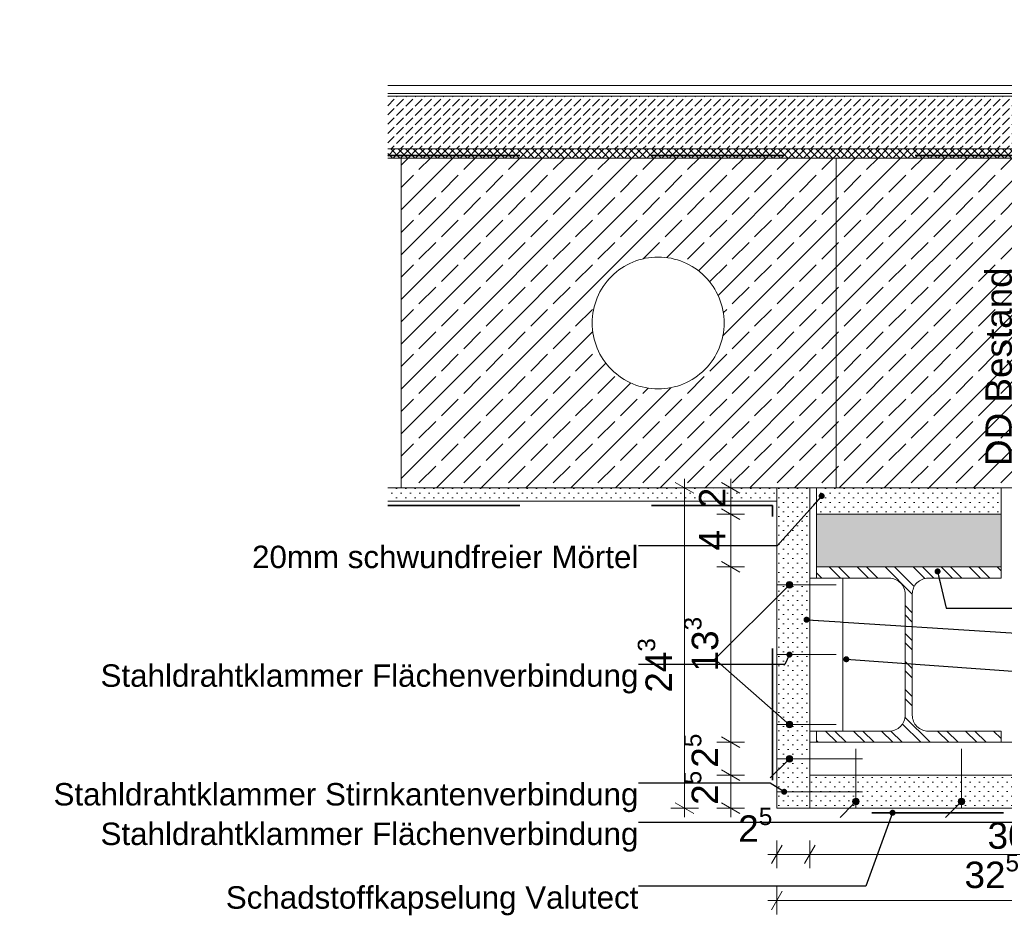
# Model space of a CAD drawing. Header units: metres. Extents: x 0 to 114, y 1 to 7.
# Tile 49 of 50: x 112.998 to 113.745, y 1.359 to 2.039. Entities that reach past the tile are written whole.
import ezdxf

# ---------------------------------------------------------------- set-up
doc = ezdxf.new("R2010")
doc.units = ezdxf.units.M
doc.header["$MEASUREMENT"] = 0
doc.linetypes.add('Strichlinie eng', pattern=[0.023, 0.015, -0.008])
doc.linetypes.add('Wipeout_Contour', pattern=[1, 0, -1])
for name, color, linetype in [('152 - Bemaßung_ Beschriftung.Ausbau', 7, 'Continuous'), ('301 - Elemente.Linie', 7, 'Continuous'), ('603 - Struktur.Bodenplatte_ Decke Roh', 7, 'Continuous'), ('650 - Abdeckung.Fußboden Aufbau', 7, 'Continuous'), ('653 - Abdeckung.TB Verkofferung', 7, 'Continuous'), ('Neubau_608 - Struktur.Träger', 7, 'Continuous'), ('Neubau_653 - Abdeckung.TB Verkofferung', 7, 'Continuous')]:
    doc.layers.add(name, color=color, linetype=linetype)
doc.styles.add('ERSTELLTER_STIL_1', font='txt')
doc.dimstyles.new('ERSTELLTER_STIL__1', dxfattribs={"dimtxt": 0.02, "dimasz": 0.01064, "dimexe": 0.18, "dimexo": 0.0625, "dimgap": 0, "dimtad": 1, "dimtih": 1, "dimtoh": 1, "dimzin": 0, "dimdsep": 46, "dimtxsty": 'ERSTELLTER_STIL_1', "dimblk": 'ARROWHEAD_2', "dimblk1": 'ARROWHEAD_2', "dimblk2": 'ARROWHEAD_2', "dimcen": 0.09, "dimse1": 1, "dimse2": 1, "dimclrd": 7, "dimclre": 7, "dimclrt": 7, "dimazin": 0, "dimtfac": 1, "dimtdec": 4, "dimtmove": 0, "dimatfit": 3, "dimfxl": 1, "dimtolj": 1, "dimtzin": 0, "dimarcsym": 0})
doc.dimstyles.new('ERSTELLTER_STIL__2', dxfattribs={"dimtxt": 0.02, "dimasz": 0.01064, "dimexe": 0.18, "dimexo": 0.0625, "dimgap": 0, "dimtad": 1, "dimzin": 0, "dimdsep": 46, "dimtxsty": 'ERSTELLTER_STIL_1', "dimblk": 'ARROWHEAD_2', "dimblk1": 'ARROWHEAD_2', "dimblk2": 'ARROWHEAD_2', "dimcen": 0.09, "dimse1": 1, "dimse2": 1, "dimclrd": 7, "dimclre": 7, "dimclrt": 7, "dimazin": 0, "dimtfac": 1, "dimtdec": 4, "dimtmove": 0, "dimatfit": 3, "dimfxl": 1, "dimtolj": 1, "dimtzin": 0, "dimarcsym": 0})
doc.dimstyles.new('ERSTELLTER_STIL__3', dxfattribs={"dimtxt": 0.18, "dimasz": 0.00912, "dimexe": 0.18, "dimexo": 0.0625, "dimgap": 0, "dimtad": 0, "dimtih": 1, "dimtoh": 1, "dimdec": 4, "dimzin": 0, "dimdsep": 46, "dimcen": 0.09, "dimadec": 0, "dimazin": 0, "dimtfac": 1, "dimtdec": 4, "dimtmove": 0, "dimatfit": 3, "dimldrblk": 'ARROWHEAD_11', "dimfxl": 1, "dimtolj": 1, "dimtzin": 0, "dimarcsym": 0})
doc.dimstyles.new('ERSTELLTER_STIL__4', dxfattribs={"dimtxt": 0.02, "dimasz": 0.01064, "dimexe": 0.18, "dimexo": 0.0625, "dimgap": 0, "dimtad": 1, "dimzin": 0, "dimdsep": 46, "dimtxsty": 'ERSTELLTER_STIL_1', "dimblk": 'ARROWHEAD_2', "dimblk1": 'ARROWHEAD_2', "dimblk2": 'ARROWHEAD_2', "dimcen": 0.09, "dimse1": 1, "dimse2": 1, "dimclrd": 7, "dimclre": 7, "dimclrt": 7, "dimazin": 0, "dimtfac": 1, "dimtdec": 4, "dimtmove": 2, "dimatfit": 3, "dimfxl": 1, "dimtolj": 1, "dimtzin": 0, "dimarcsym": 0})
pattern_1 = [(45, (66.6573394, -8.0105714), (-0.0035355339, 0.0035355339), [0, -0.005])]
pattern_2 = [(45, (66.65734, -8.010571), (-0.016970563, 0.016970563), []), (45, (66.648854, -8.002086), (-0.016970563, 0.016970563), [0.018, -0.006])]

# ---------------------------------------------------------------- blocks, each defined once
blk = doc.blocks.new('*D218', base_point=(66.65734, -8.01057))
at = {"layer": '152 - Bemaßung_ Beschriftung.Ausbau', "color": 7, "linetype": 'Continuous', "lineweight": 5}
for p, q in [((113.54784, 1.46643), (113.52684, 1.46643)), ((113.53034, 1.47047), (113.54434, 1.46239)), ((113.53734, 1.44143), (113.53734, 1.46643)), ((113.54784, 1.44143), (113.52684, 1.44143)), ((113.53034, 1.44547), (113.54434, 1.43739)), ((113.53734, 1.43458), (113.53734, 1.44143))]:
    blk.add_line(p, q, dxfattribs=at)
at = {"layer": '152 - Bemaßung_ Beschriftung.Ausbau', "color": 7, "lineweight": 5, "insert": (113.53356, 1.44401), "char_height": 0.02, "attachment_point": 7, "rotation": 90, "style": 'ERSTELLTER_STIL_1'}
blk.add_mtext('\\A1;{\\pql;\\fArial|b0|i0|c0|p38;2\\fArial|b0|i0|c0|p38;\\A1{\\H.66x;\\S5^  ;}}', dxfattribs=at)
blk = doc.blocks.new('ARROWHEAD_2')
at = {"color": 0, "linetype": 'Continuous', "lineweight": 0}
for p, q in [((0, 0), (-1, 0)), ((-0.378, -0.655), (0.378, 0.655))]:
    blk.add_line(p, q, dxfattribs=at)
blk = doc.blocks.new('*D219', base_point=(66.65734, -8.01057))
at = {"layer": '152 - Bemaßung_ Beschriftung.Ausbau', "color": 7, "linetype": 'Continuous', "lineweight": 5}
for p, q in [((113.53034, 1.49547), (113.54434, 1.48739)), ((113.54784, 1.49143), (113.52684, 1.49143)), ((113.53734, 1.46643), (113.53734, 1.49143)), ((113.54784, 1.46643), (113.52684, 1.46643)), ((113.53034, 1.47047), (113.54434, 1.46239))]:
    blk.add_line(p, q, dxfattribs=at)
at = {"layer": '152 - Bemaßung_ Beschriftung.Ausbau', "color": 7, "lineweight": 5, "insert": (113.53356, 1.47217), "char_height": 0.02, "attachment_point": 7, "rotation": 90, "style": 'ERSTELLTER_STIL_1'}
blk.add_mtext('\\A1;{\\pql;\\fArial|b0|i0|c0|p38;2\\fArial|b0|i0|c0|p38;\\A1{\\H.66x;\\S5^  ;}}', dxfattribs=at)
blk = doc.blocks.new('*D220', base_point=(66.65734, -8.01057))
at = {"layer": '152 - Bemaßung_ Beschriftung.Ausbau', "color": 7, "linetype": 'Continuous', "lineweight": 5}
for p, q in [((113.53034, 1.62847), (113.54434, 1.62039)), ((113.54784, 1.62443), (113.52684, 1.62443)), ((113.53734, 1.49143), (113.53734, 1.62443)), ((113.53034, 1.49547), (113.54434, 1.48739)), ((113.54784, 1.49143), (113.52684, 1.49143))]:
    blk.add_line(p, q, dxfattribs=at)
at = {"layer": '152 - Bemaßung_ Beschriftung.Ausbau', "color": 7, "lineweight": 5, "insert": (113.53368, 1.54522), "char_height": 0.02, "attachment_point": 7, "rotation": 90, "style": 'ERSTELLTER_STIL_1'}
blk.add_mtext('\\A1;{\\pql;\\fArial|b0|i0|c0|p38;13\\fArial|b0|i0|c0|p38;\\A1{\\H.66x;\\S3^  ;}}', dxfattribs=at)
blk = doc.blocks.new('*D221', base_point=(66.65734, -8.01057))
at = {"layer": '152 - Bemaßung_ Beschriftung.Ausbau', "color": 7, "linetype": 'Continuous', "lineweight": 5}
for p, q in [((113.53034, 1.66847), (113.54434, 1.66039)), ((113.54784, 1.66443), (113.52684, 1.66443)), ((113.53734, 1.62443), (113.53734, 1.66443)), ((113.53034, 1.62847), (113.54434, 1.62039)), ((113.54784, 1.62443), (113.52684, 1.62443))]:
    blk.add_line(p, q, dxfattribs=at)
at = {"layer": '152 - Bemaßung_ Beschriftung.Ausbau', "color": 7, "lineweight": 5, "insert": (113.53334, 1.63684), "char_height": 0.02, "attachment_point": 7, "rotation": 90, "style": 'ERSTELLTER_STIL_1'}
blk.add_mtext('\\A1;{\\pql;\\fArial|b0|i0|c0|p38;4}', dxfattribs=at)
blk = doc.blocks.new('*D222', base_point=(66.65734, -8.01057))
at = {"layer": '152 - Bemaßung_ Beschriftung.Ausbau', "color": 7, "linetype": 'Continuous', "lineweight": 5}
for p, q in [((113.54434, 1.68039), (113.53034, 1.68847)), ((113.53734, 1.68443), (113.53734, 1.69127)), ((113.54784, 1.68443), (113.52684, 1.68443)), ((113.53734, 1.66443), (113.53734, 1.68443)), ((113.53034, 1.66847), (113.54434, 1.66039)), ((113.54784, 1.66443), (113.52684, 1.66443))]:
    blk.add_line(p, q, dxfattribs=at)
at = {"layer": '152 - Bemaßung_ Beschriftung.Ausbau', "color": 7, "lineweight": 5, "insert": (113.53334, 1.66898), "char_height": 0.02, "attachment_point": 7, "rotation": 90, "style": 'ERSTELLTER_STIL_1'}
blk.add_mtext('\\A1;{\\pql;\\fArial|b0|i0|c0|p38;2}', dxfattribs=at)
blk = doc.blocks.new('*D223', base_point=(66.65734, -8.01057))
at = {"layer": '152 - Bemaßung_ Beschriftung.Ausbau', "color": 7, "linetype": 'Continuous', "lineweight": 5}
for p, q in [((113.50934, 1.68039), (113.49534, 1.68847)), ((113.50234, 1.68443), (113.50234, 1.69127)), ((113.51284, 1.68443), (113.49184, 1.68443)), ((113.50234, 1.44143), (113.50234, 1.68443)), ((113.51284, 1.44143), (113.49184, 1.44143)), ((113.49534, 1.44547), (113.50934, 1.43739)), ((113.50234, 1.43458), (113.50234, 1.44143))]:
    blk.add_line(p, q, dxfattribs=at)
at = {"layer": '152 - Bemaßung_ Beschriftung.Ausbau', "color": 7, "lineweight": 5, "insert": (113.49857, 1.5291), "char_height": 0.02, "attachment_point": 7, "rotation": 90, "style": 'ERSTELLTER_STIL_1'}
blk.add_mtext('\\A1;{\\pql;\\fArial|b0|i0|c0|p38;24\\fArial|b0|i0|c0|p38;\\A1{\\H.66x;\\S3^  ;}}', dxfattribs=at)
blk = doc.blocks.new('*D224', base_point=(66.65734, -8.01057))
at = {"layer": '152 - Bemaßung_ Beschriftung.Ausbau', "color": 7, "linetype": 'Continuous', "lineweight": 5}
for p, q in [((113.57638, 1.41343), (113.5683, 1.39943)), ((113.57234, 1.39593), (113.57234, 1.41693)), ((113.60138, 1.41343), (113.5933, 1.39943)), ((113.59734, 1.39593), (113.59734, 1.41693)), ((113.56549, 1.40643), (113.57234, 1.40643)), ((113.57234, 1.40643), (113.59734, 1.40643))]:
    blk.add_line(p, q, dxfattribs=at)
at = {"layer": '152 - Bemaßung_ Beschriftung.Ausbau', "color": 7, "lineweight": 5, "insert": (113.5431, 1.41021), "char_height": 0.02, "attachment_point": 7, "style": 'ERSTELLTER_STIL_1'}
blk.add_mtext('\\A1;{\\pql;\\fArial|b0|i0|c0|p38;2\\fArial|b0|i0|c0|p38;\\A1{\\H.66x;\\S5^  ;}}', dxfattribs=at)
blk = doc.blocks.new('*D225', base_point=(66.65734, -8.01057))
at = {"layer": '152 - Bemaßung_ Beschriftung.Ausbau', "color": 7, "linetype": 'Continuous', "lineweight": 5}
for p, q in [((113.60138, 1.41343), (113.5933, 1.39943)), ((113.59734, 1.39593), (113.59734, 1.41693)), ((113.8933, 1.39943), (113.90138, 1.41343)), ((113.89734, 1.39593), (113.89734, 1.41693)), ((113.59734, 1.40643), (113.89734, 1.40643)), ((113.89734, 1.40643), (113.90419, 1.40643))]:
    blk.add_line(p, q, dxfattribs=at)
at = {"layer": '152 - Bemaßung_ Beschriftung.Ausbau', "color": 7, "lineweight": 5, "insert": (113.73216, 1.41043), "char_height": 0.02, "attachment_point": 7, "style": 'ERSTELLTER_STIL_1'}
blk.add_mtext('\\A1;{\\pql;\\fArial|b0|i0|c0|p38;30}', dxfattribs=at)
blk = doc.blocks.new('*D226', base_point=(66.65734, -8.01057))
at = {"layer": '152 - Bemaßung_ Beschriftung.Ausbau', "color": 7, "linetype": 'Continuous', "lineweight": 5}
for p, q in [((113.57234, 1.36093), (113.57234, 1.38193)), ((113.89734, 1.36093), (113.89734, 1.38193)), ((113.57638, 1.37843), (113.5683, 1.36443)), ((113.8933, 1.36443), (113.90138, 1.37843)), ((113.56549, 1.37143), (113.57234, 1.37143)), ((113.57234, 1.37143), (113.89734, 1.37143)), ((113.89734, 1.37143), (113.90419, 1.37143))]:
    blk.add_line(p, q, dxfattribs=at)
at = {"layer": '152 - Bemaßung_ Beschriftung.Ausbau', "color": 7, "lineweight": 5, "insert": (113.71465, 1.37509), "char_height": 0.02, "attachment_point": 7, "style": 'ERSTELLTER_STIL_1'}
blk.add_mtext('\\A1;{\\pql;\\fArial|b0|i0|c0|p38;32\\fArial|b0|i0|c0|p38;\\A1{\\H.66x;\\S5^  ;}}', dxfattribs=at)
blk = doc.blocks.new('ARROWHEAD_11')
at = {"color": 0, "linetype": 'Continuous', "lineweight": 0}
blk.add_line((0, 0), (-1, 0), dxfattribs=at)
at = {"color": 0, "linetype": 'Continuous', "lineweight": 0, "const_width": 0.25, "flags": 128}
blk.add_lwpolyline([(-0.125, 0, 1), (0.125, 0, 1)], format="xyb", close=True, dxfattribs=at)

msp = doc.modelspace()

# ---------------------------------------------------------------- hatches: boundary and pattern name
at = {"linetype": 'Continuous', "lineweight": 5}
h = msp.add_hatch(dxfattribs=at)
h.set_pattern_fill('Metall__Stahl_000e', color=1, style=0, pattern_type=2)
h.set_pattern_definition([(135, (66.65734, -8.010571), (0.0106066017, 0.0106066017), []), (135, (66.653804, -8.014107), (0.0106066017, 0.0106066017), [])])
h.paths.add_polyline_path([(113.60234, 1.62443), (113.74234, 1.62443), (113.74234, 1.61593), (113.68709, 1.61593, 0.414214), (113.67509, 1.60393), (113.67509, 1.51193, 0.414214), (113.68709, 1.49993), (113.74234, 1.49993), (113.74234, 1.49143), (113.60234, 1.49143), (113.60234, 1.49993), (113.65759, 1.49993, 0.414214), (113.66959, 1.51193), (113.66959, 1.60393, 0.414214), (113.65759, 1.61593), (113.60234, 1.61593)])
at = {"layer": '152 - Bemaßung_ Beschriftung.Ausbau', "linetype": 'Continuous', "lineweight": 0, "true_color": 0x000000}
for points in [[(113.57939, 1.61093), (113.57958, 1.60997), (113.58012, 1.60916), (113.58093, 1.60862), (113.58189, 1.60843), (113.58284, 1.60862), (113.58366, 1.60916), (113.5842, 1.60997), (113.58439, 1.61093), (113.5842, 1.61189), (113.58366, 1.6127), (113.58284, 1.61324), (113.58189, 1.61343), (113.58093, 1.61324), (113.58012, 1.6127), (113.57958, 1.61189)], [(113.57939, 1.50493), (113.57958, 1.50397), (113.58012, 1.50316), (113.58093, 1.50262), (113.58189, 1.50243), (113.58284, 1.50262), (113.58366, 1.50316), (113.5842, 1.50397), (113.58439, 1.50493), (113.5842, 1.50589), (113.58366, 1.5067), (113.58284, 1.50724), (113.58189, 1.50743), (113.58093, 1.50724), (113.58012, 1.5067), (113.57958, 1.50589)], [(113.57939, 1.47893), (113.57958, 1.47797), (113.58012, 1.47716), (113.58093, 1.47662), (113.58189, 1.47643), (113.58284, 1.47662), (113.58366, 1.47716), (113.5842, 1.47797), (113.58439, 1.47893), (113.5842, 1.47989), (113.58366, 1.4807), (113.58284, 1.48124), (113.58189, 1.48143), (113.58093, 1.48124), (113.58012, 1.4807), (113.57958, 1.47989)], [(113.62984, 1.44652), (113.63003, 1.44557), (113.63057, 1.44475), (113.63138, 1.44421), (113.63234, 1.44402), (113.6333, 1.44421), (113.63411, 1.44475), (113.63465, 1.44557), (113.63484, 1.44652), (113.63465, 1.44748), (113.63411, 1.44829), (113.6333, 1.44883), (113.63234, 1.44902), (113.63138, 1.44883), (113.63057, 1.44829), (113.63003, 1.44748)], [(113.70984, 1.44652), (113.71003, 1.44557), (113.71057, 1.44475), (113.71138, 1.44421), (113.71234, 1.44402), (113.7133, 1.44421), (113.71411, 1.44475), (113.71465, 1.44557), (113.71484, 1.44652), (113.71465, 1.44748), (113.71411, 1.44829), (113.7133, 1.44883), (113.71234, 1.44902), (113.71138, 1.44883), (113.71057, 1.44829), (113.71003, 1.44748)]]:
    msp.add_hatch(color=18, dxfattribs=at).paths.add_polyline_path(points)
at = {"layer": '603 - Struktur.Bodenplatte_ Decke Roh', "linetype": 'Continuous', "lineweight": 5}
h = msp.add_hatch(dxfattribs=at)
h.set_pattern_fill('Beton__Stahlbeton_000e', style=0, pattern_type=2)
h.set_pattern_definition(pattern_2)
h.paths.add_polyline_path([(113.28734, 1.93443), (113.61734, 1.93443), (113.61734, 1.68443), (113.28734, 1.68443)])
h.paths.add_polyline_path([(113.53234, 1.80943, -0.414214), (113.48234, 1.75943, -0.414214), (113.43234, 1.80943, -0.414214), (113.48234, 1.85943, -0.414214)], flags=0)
h = msp.add_hatch(dxfattribs=at)
h.set_pattern_fill('Beton__Stahlbeton_000e', color=1, style=0, pattern_type=2)
h.set_pattern_definition(pattern_2)
h.paths.add_polyline_path([(113.89734, 1.68443), (113.61734, 1.68443), (113.61734, 1.93443), (113.89734, 1.93443)])
h = msp.add_hatch(dxfattribs=at)
h.set_pattern_fill('Gips_000e', style=0, pattern_type=2)
h.set_pattern_definition(pattern_1)
h.paths.add_polyline_path([(113.27734, 1.68443), (113.57234, 1.68443), (113.57234, 1.67443), (113.27734, 1.67443)])
h = msp.add_hatch(dxfattribs=at)
h.set_pattern_fill('Gips_000e', color=1, style=0, pattern_type=2)
h.set_pattern_definition(pattern_1)
h.paths.add_polyline_path([(113.60234, 1.68443), (113.74234, 1.68443), (113.74234, 1.66443), (113.60234, 1.66443)])
at = {"layer": '603 - Struktur.Bodenplatte_ Decke Roh', "linetype": 'Continuous', "lineweight": 0, "true_color": 0xffbfbf}
msp.add_hatch(color=254, dxfattribs=at).paths.add_polyline_path([(113.74234, 1.66443), (113.60234, 1.66443), (113.60234, 1.62443), (113.74234, 1.62443)])
at = {"layer": '650 - Abdeckung.Fußboden Aufbau', "linetype": 'Continuous', "lineweight": 5}
h = msp.add_hatch(dxfattribs=at)
h.set_pattern_fill('Beton__unbewehrt_000e', color=1, style=0, pattern_type=2)
h.set_pattern_definition([(45, (66.657339, -8.010571), (-0.0070710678, 0.0070710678), [0.0075, -0.0025]), (45, (66.657339, -8.0035), (-0.0070710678, 0.0070710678), [0.0075, -0.0025])])
h.paths.add_polyline_path([(113.88734, 1.98143), (113.88734, 1.94143), (113.27734, 1.94143), (113.27734, 1.98143)])
h = msp.add_hatch(dxfattribs=at)
h.set_pattern_fill('Dämmung__hart_2_000e', color=1, style=0, pattern_type=2)
h.set_pattern_definition([(45, (66.6573394, -8.0105714), (-0.00282842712, 0.00282842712), []), (135, (66.6573394, -8.0105714), (0.00282842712, 0.00282842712), [])])
h.paths.add_polyline_path([(113.88734, 1.94143), (113.88734, 1.93443), (113.27734, 1.93443), (113.27734, 1.94143)])
at = {"layer": 'Neubau_653 - Abdeckung.TB Verkofferung', "linetype": 'Continuous', "lineweight": 5}
h = msp.add_hatch(dxfattribs=at)
h.set_pattern_fill('Gips_000e', style=0, pattern_type=2)
h.set_pattern_definition(pattern_1)
h.paths.add_polyline_path([(113.89734, 1.46643), (113.89734, 1.44143), (113.59734, 1.44143), (113.59734, 1.46643)])

# ---------------------------------------------------------------- linework, layer by layer
at = {"color": 1, "linetype": 'Continuous', "lineweight": 9, "flags": 128}
msp.add_lwpolyline([(113.60234, 1.62443), (113.74234, 1.62443), (113.74234, 1.61593), (113.68709, 1.61593, 0.414214), (113.67509, 1.60393), (113.67509, 1.51193, 0.414214), (113.68709, 1.49993), (113.74234, 1.49993), (113.74234, 1.49143), (113.60234, 1.49143), (113.60234, 1.49993), (113.65759, 1.49993, 0.414214), (113.66959, 1.51193), (113.66959, 1.60393, 0.414214), (113.65759, 1.61593), (113.60234, 1.61593)], format="xyb", close=True, dxfattribs=at)
at = {"layer": '152 - Bemaßung_ Beschriftung.Ausbau', "color": 7, "linetype": 'Continuous', "lineweight": 9}
for p, q in [((113.52539, 1.55443), (113.58012, 1.60916)), ((113.52539, 1.55443), (113.58001, 1.50658)), ((113.56739, 1.46443), (113.58012, 1.47716)), ((113.62025, 1.43443), (113.63057, 1.44475)), ((113.70025, 1.43443), (113.71057, 1.44475))]:
    msp.add_line(p, q, dxfattribs=at)
for centre in [(113.58189, 1.61093), (113.58189, 1.50493), (113.58189, 1.47893), (113.63234, 1.44652), (113.71234, 1.44652)]:
    msp.add_circle(centre, 0.0025, dxfattribs=at)
at = {"layer": '301 - Elemente.Linie', "color": 7, "linetype": 'Continuous', "lineweight": 18}
msp.add_line((113.57234, 1.45393), (113.63734, 1.45393), dxfattribs=at)
at = {"layer": '301 - Elemente.Linie', "color": 92, "linetype": 'Strichlinie eng', "lineweight": 35, "true_color": 0x00be00, "flags": 128}
msp.add_lwpolyline([(113.27734, 1.93643), (113.89734, 1.93643), (113.89734, 2.03943)], dxfattribs=at)
at = {"layer": '603 - Struktur.Bodenplatte_ Decke Roh', "color": 7, "linetype": 'Continuous', "lineweight": 18}
for p, q in [((113.27734, 1.93443), (113.89736, 1.93443)), ((113.27734, 1.68443), (113.89734, 1.68443))]:
    msp.add_line(p, q, dxfattribs=at)
at = {"layer": '603 - Struktur.Bodenplatte_ Decke Roh', "color": 1, "linetype": 'Continuous', "lineweight": 13}
msp.add_line((113.89734, 1.93443), (113.27734, 1.93443), dxfattribs=at)
at = {"layer": '603 - Struktur.Bodenplatte_ Decke Roh', "color": 7, "linetype": 'Continuous', "lineweight": 5}
msp.add_line((113.27734, 1.67443), (113.57234, 1.67443), dxfattribs=at)
at = {"layer": '603 - Struktur.Bodenplatte_ Decke Roh', "color": 7, "linetype": 'Continuous', "lineweight": 13, "flags": 128}
msp.add_lwpolyline([(113.28734, 1.93443), (113.61734, 1.93443), (113.61734, 1.68443), (113.28734, 1.68443)], close=True, dxfattribs=at)
at = {"layer": '603 - Struktur.Bodenplatte_ Decke Roh', "color": 1, "linetype": 'Continuous', "lineweight": 13, "flags": 128}
for points in [[(113.89734, 1.68443), (113.61734, 1.68443), (113.61734, 1.93443), (113.89734, 1.93443)], [(113.74234, 1.66443), (113.60234, 1.66443), (113.60234, 1.62443), (113.74234, 1.62443)]]:
    msp.add_lwpolyline(points, close=True, dxfattribs=at)
at = {"layer": '603 - Struktur.Bodenplatte_ Decke Roh', "color": 7, "linetype": 'Continuous', "lineweight": 13, "flags": 128}
msp.add_lwpolyline([(113.53234, 1.80943, -0.414214), (113.48234, 1.75943, -0.414214), (113.43234, 1.80943, -0.414214), (113.48234, 1.85943, -0.414214)], format="xyb", close=True, dxfattribs=at)
at = {"layer": '603 - Struktur.Bodenplatte_ Decke Roh', "color": 1, "linetype": 'Continuous', "lineweight": 9, "flags": 128}
msp.add_lwpolyline([(113.60234, 1.68443), (113.74234, 1.68443), (113.74234, 1.66443), (113.60234, 1.66443)], close=True, dxfattribs=at)
at = {"layer": '650 - Abdeckung.Fußboden Aufbau', "color": 1, "linetype": 'Continuous', "lineweight": 13}
for p, q in [((113.27734, 1.98943), (113.88734, 1.98943)), ((113.27734, 1.98343), (113.88734, 1.98343)), ((113.27734, 1.98143), (113.88734, 1.98143)), ((113.27734, 1.94143), (113.88734, 1.94143))]:
    msp.add_line(p, q, dxfattribs=at)
at = {"layer": 'Neubau_608 - Struktur.Träger', "color": 1, "linetype": 'Continuous', "lineweight": 9}
msp.add_line((113.61734, 1.62443), (113.63734, 1.62443), dxfattribs=at)
at = {"layer": 'Neubau_653 - Abdeckung.TB Verkofferung', "color": 1, "linetype": 'Continuous', "lineweight": 9, "flags": 128}
msp.add_lwpolyline([(113.89734, 1.46643), (113.89734, 1.44143), (113.59734, 1.44143), (113.59734, 1.46643)], close=True, dxfattribs=at)

# ---------------------------------------------------------------- texts
at = {"layer": '152 - Bemaßung_ Beschriftung.Ausbau', "color": 1, "linetype": 'Continuous', "lineweight": 9, "insert": (113.78223, 1.70099), "char_height": 0.02, "attachment_point": 7, "rotation": 90, "line_spacing_factor": 0.942728, "style": 'ERSTELLTER_STIL_1'}
msp.add_mtext('\\A1;{\\pql;\\fArial|b0|i0|c0|p38;D\\fArial|b0|i0|c0|p38;D Bestand\\P\\pql;\\fArial|b0|i0|c0|p38;wird verschlossen}', dxfattribs=at)
at = {"layer": '152 - Bemaßung_ Beschriftung.Ausbau', "color": 7, "linetype": 'Continuous', "lineweight": 9, "char_height": 0.017, "attachment_point": 3, "style": 'ERSTELLTER_STIL_1'}
for s, insert in [('\\A1;{\\pqr;\\fArial|b0|i0|c0|p38;20mm schwundfreier Mörtel}', (113.46734, 1.64054)), ('\\A1;{\\pqr;\\fArial|b0|i0|c0|p38;Stahldrahtklammer Flächenverbindung}', (113.46734, 1.55054)), ('\\A1;{\\pqr;\\fArial|b0|i0|c0|p38;Stahldrahtklammer Stirnkantenverbindung}', (113.46734, 1.46054)), ('\\A1;{\\pqr;\\fArial|b0|i0|c0|p38;Stahldrahtklammer Flächenverbindung}', (113.46734, 1.43054)), ('\\A1;{\\pqr;\\fArial|b0|i0|c0|p38;Schadstoffkapselung\\fArial|b0|i0|c0|p38; \\fArial|b0|i0|c0|p38;Valutect}', (113.46734, 1.38229))]:
    msp.add_mtext(s, dxfattribs=dict(at, insert=insert))

# ---------------------------------------------------------------- dimensions: what is measured, and where the dimension line sits
at = {"layer": '152 - Bemaßung_ Beschriftung.Ausbau', "color": 7, "linetype": 'Continuous', "lineweight": 5}
for base, p1, p2, dimstyle, picture, middle in [((113.50234, 1.68443), (113.57234, 1.44143), (113.57234, 1.68443), 'ERSTELLTER_STIL__4', '*D223', (113.48834, 1.57136)), ((113.53734, 1.68443), (113.74234, 1.66443), (113.57234, 1.68443), 'ERSTELLTER_STIL__4', '*D222', (113.52334, 1.67661)), ((113.53734, 1.66443), (113.60234, 1.62443), (113.74234, 1.66443), 'ERSTELLTER_STIL__2', '*D221', (113.52334, 1.64446))]:
    dim = msp.add_linear_dim(base=base, p1=p1, p2=p2, angle=90, dimstyle=dimstyle, dxfattribs=at)
    dim.commit()
    dim.dimension.update_dxf_attribs({"geometry": picture, "text_midpoint": middle, "dimtype": 160, "text_rotation": 90})

# ---------------------------------------------------------------- leaders
at = {"layer": '152 - Bemaßung_ Beschriftung.Ausbau', "color": 7, "linetype": 'Continuous', "lineweight": 9, "annotation_type": 0, "has_hookline": 1}
for points, hookline_direction, text_width in [([(113.60634, 1.6782), (113.57257, 1.64054), (113.46734, 1.64054)], 1, 0.29038), ([(113.69422, 1.62102), (113.70081, 1.59319), (113.93228, 1.59319)], 0, 0.09192), ([(113.58189, 1.55793), (113.57839, 1.55054), (113.46734, 1.55054)], 1, 0.40483), ([(113.57789, 1.45393), (113.56739, 1.46054), (113.46734, 1.46054)], 1, 0.44045), ([(113.78234, 1.44652), (113.77025, 1.43054), (113.46734, 1.43054)], 1, 0.40483), ([(113.66008, 1.43803), (113.63971, 1.38229), (113.46734, 1.38229)], 1, 0.31134)]:
    msp.add_leader(points, dimstyle='ERSTELLTER_STIL__3', dxfattribs=dict(at, hookline_direction=hookline_direction, text_width=text_width))

# ---------------------------------------------------------------- next in the draw order: wipeouts: each hides what was drawn before it
at = {"color": 254, "linetype": 'Wipeout_Contour', "lineweight": 0, "ltscale": 454.48656}
msp.add_wipeout([(113.62234, 1.61593), (113.62234, 1.49993), (113.59734, 1.49993), (113.59734, 1.61593)], dxfattribs=at).dxf.layer = '653 - Abdeckung.TB Verkofferung'
at = {"color": 254, "linetype": 'Wipeout_Contour', "lineweight": 0, "ltscale": 455.032249}
msp.add_wipeout([(113.89734, 1.49143), (113.89734, 1.46643), (113.59734, 1.46643), (113.59734, 1.49143)], dxfattribs=at).dxf.layer = '653 - Abdeckung.TB Verkofferung'

# ---------------------------------------------------------------- next in the draw order: hatches: boundary and pattern name
at = {"layer": 'Neubau_653 - Abdeckung.TB Verkofferung', "linetype": 'Continuous', "lineweight": 5}
h = msp.add_hatch(dxfattribs=at)
h.set_pattern_fill('Gips_000e', style=0, pattern_type=2)
h.set_pattern_definition(pattern_1)
h.paths.add_polyline_path([(113.59734, 1.68443), (113.59734, 1.44143), (113.57234, 1.44143), (113.57234, 1.68443)])

# ---------------------------------------------------------------- next in the draw order: linework, layer by layer
at = {"layer": '301 - Elemente.Linie', "color": 7, "linetype": 'Continuous', "lineweight": 18}
for p, q in [((113.57234, 1.61093), (113.61734, 1.61093)), ((113.57234, 1.55793), (113.61734, 1.55793)), ((113.57234, 1.50493), (113.61734, 1.50493)), ((113.63234, 1.48643), (113.63234, 1.44143)), ((113.71234, 1.48643), (113.71234, 1.44143)), ((113.57234, 1.47893), (113.63734, 1.47893))]:
    msp.add_line(p, q, dxfattribs=at)
at = {"layer": '301 - Elemente.Linie', "color": 92, "linetype": 'Strichlinie eng', "lineweight": 35, "true_color": 0x00be00, "flags": 128}
msp.add_lwpolyline([(113.27734, 1.67103), (113.56894, 1.67103), (113.56894, 1.43803), (113.89394, 1.43803), (113.89394, 1.39143)], dxfattribs=at)
at = {"layer": '653 - Abdeckung.TB Verkofferung', "color": 1, "linetype": 'Continuous', "lineweight": 9, "flags": 128}
for points in [[(113.62234, 1.61593), (113.62234, 1.49993), (113.59734, 1.49993), (113.59734, 1.61593)], [(113.89734, 1.49143), (113.89734, 1.46643), (113.59734, 1.46643), (113.59734, 1.49143)]]:
    msp.add_lwpolyline(points, close=True, dxfattribs=at)
at = {"layer": 'Neubau_608 - Struktur.Träger', "color": 1, "linetype": 'Continuous', "lineweight": 9}
msp.add_line((113.61734, 1.49143), (113.75734, 1.49143), dxfattribs=at)
at = {"layer": 'Neubau_653 - Abdeckung.TB Verkofferung', "color": 1, "linetype": 'Continuous', "lineweight": 9, "flags": 128}
msp.add_lwpolyline([(113.59734, 1.68443), (113.59734, 1.44143), (113.57234, 1.44143), (113.57234, 1.68443)], close=True, dxfattribs=at)

# ---------------------------------------------------------------- next in the draw order: dimensions: what is measured, and where the dimension line sits
at = {"layer": '152 - Bemaßung_ Beschriftung.Ausbau', "color": 7, "linetype": 'Continuous', "lineweight": 5}
for base, p1, p2, picture, middle in [((113.53734, 1.62443), (113.59734, 1.49143), (113.60234, 1.62443), '*D220', (113.52334, 1.58748)), ((113.5373394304, 1.4914286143), (113.597339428, 1.4664286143), (113.5973394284, 1.4914286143), '*D219', (113.5233394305, 1.5068052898)), ((113.5373394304, 1.4664286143), (113.5723394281, 1.4414286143), (113.597339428, 1.4664286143), '*D218', (113.5233394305, 1.4786499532))]:
    dim = msp.add_linear_dim(base=base, p1=p1, p2=p2, angle=90, dimstyle='ERSTELLTER_STIL__4', dxfattribs=at)
    dim.commit()
    dim.dimension.update_dxf_attribs({"geometry": picture, "text_midpoint": middle, "dimtype": 160, "text_rotation": 90})
for base, p1, p2, picture, middle in [((113.5973394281, 1.4064286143), (113.5723394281, 1.4414286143), (113.5973394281, 1.4414286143), '*D224', (113.577734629, 1.4204286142)), ((113.897339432, 1.371428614), (113.572339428, 1.441428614), (113.897339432, 1.466428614), '*D226', (113.75691268, 1.385428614)), ((113.89734, 1.40643), (113.59734, 1.44143), (113.89734, 1.46643), '*D225', (113.74741, 1.42043))]:
    dim = msp.add_linear_dim(base=base, p1=p1, p2=p2, dimstyle='ERSTELLTER_STIL__1', dxfattribs=at)
    dim.commit()
    dim.dimension.update_dxf_attribs({"geometry": picture, "text_midpoint": middle, "dimtype": 160})

# ---------------------------------------------------------------- next in the draw order: leaders
at = {"layer": '152 - Bemaßung_ Beschriftung.Ausbau', "color": 7, "linetype": 'Continuous', "lineweight": 9, "annotation_type": 0, "has_hookline": 1, "hookline_direction": 0}
for points, text_width in [([(113.59487, 1.58443), (113.93097, 1.56296)], 0.17359), ([(113.62503, 1.55443), (113.92799, 1.53296)], 0.35453)]:
    msp.add_leader(points, dimstyle='ERSTELLTER_STIL__3', dxfattribs=dict(at, text_width=text_width))

doc.saveas('drawing.dxf')
